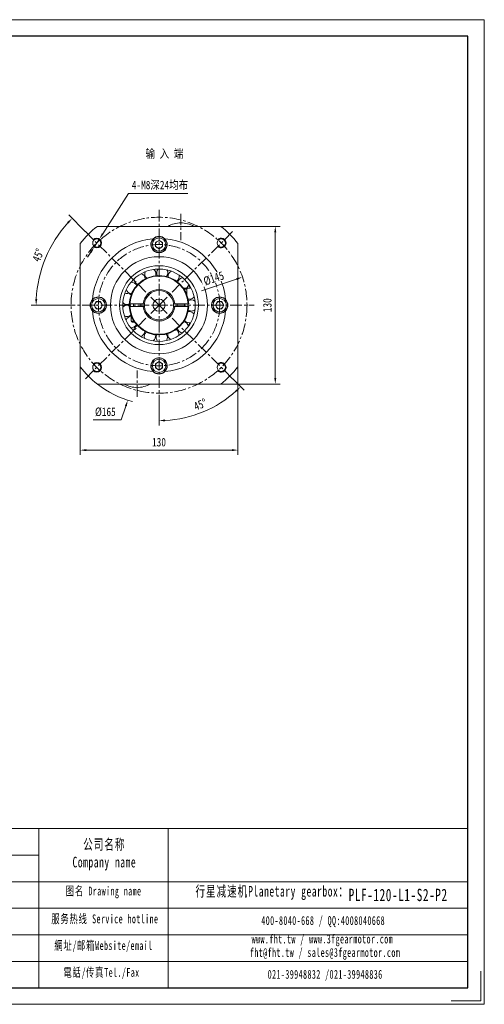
# Model space of a CAD drawing. Header units: millimetres. Extents: x -221 to 926, y -180 to 631.
# Tile 3 of 3: x 544 to 926, y -180 to 631. Entities that reach past the tile are written whole.
import ezdxf

# ---------------------------------------------------------------- set-up
doc = ezdxf.new("R2010")
doc.units = ezdxf.units.MM
doc.header["$LTSCALE"] = 1.5
doc.linetypes.add('CENTER', pattern=[10.16, 6.35, -1.27, 1.27, -1.27])
doc.layers.get('0').update_dxf_attribs({"lineweight": 18})
for name, color, linetype, lineweight in [('1轮廓实线层', 7, 'Continuous', 18), ('3中心线层', 1, 'CENTER', 18), ('7标注层', 4, 'Continuous', 18), ('SLD-0', 7, 'Continuous', 18), ('图框_外框线', 7, 'Continuous', 18)]:
    doc.layers.add(name, color=color, linetype=linetype, lineweight=lineweight)
doc.styles.add('PC_TEXTSTYLE', font='txt', dxfattribs={"width": 0.8})
doc.styles.add('TH_GBDIM', font='txt', dxfattribs={"width": 0.8})
doc.styles.add('标准', font='txt', dxfattribs={"width": 0.667})
doc.dimstyles.new('TH_GBDIM', dxfattribs={"dimscale": 2, "dimtxt": 3.5, "dimasz": 2.5, "dimexe": 2, "dimexo": 0, "dimgap": 1.5, "dimtad": 1, "dimdec": 1, "dimdsep": 46, "dimtxsty": 'TH_GBDIM', "dimcen": 2.5, "dimdle": 5, "dimclrd": 4, "dimclre": 4, "dimclrt": 3, "dimadec": 0, "dimazin": 2, "dimtfac": 0.714286, "dimtdec": 1, "dimtmove": 0, "dimatfit": 3, "dimfxl": 1, "dimtolj": 1, "dimarcsym": 0})

# ---------------------------------------------------------------- blocks, each defined once
blk = doc.blocks.new('*X17')
at = {"layer": '7标注层', "transparency": 16777216}
for points in [[(611.38, 455.28), (612.78, 454.39), (609.38, 450.62)], [(601.67, 440.12), (603.08, 439.22), (605.07, 443.88)]]:
    blk.add_hatch(color=4, dxfattribs=at).paths.add_polyline_path(points, flags=0)
at = {"layer": '7标注层', "color": 4, "transparency": 16777216}
for p, q in [((633.26, 487.94), (612.08, 454.83)), ((682.36, 487.94), (633.26, 487.94)), ((605.07, 443.88), (609.38, 450.62)), ((602.37, 439.67), (599.68, 435.46))]:
    blk.add_line(p, q, dxfattribs=at)
at = {"layer": '7标注层', "color": 3, "transparency": 16777216, "insert": (659.31, 494.71), "char_height": 7, "width": 94.2044, "attachment_point": 5, "style": 'TH_GBDIM'}
blk.add_mtext('4-M8深24均布', dxfattribs=at)
blk = doc.blocks.new('*X18')
at = {"layer": '7标注层', "transparency": 16777216}
for points in [[(753.43, 455.99), (755.09, 455.99), (754.26, 460.99)], [(753.43, 335.99), (755.09, 335.99), (754.26, 330.99)]]:
    blk.add_hatch(color=4, dxfattribs=at).paths.add_polyline_path(points, flags=0)
at = {"layer": '7标注层', "color": 4, "transparency": 16777216}
for p, q in [((709.3, 460.99), (758.26, 460.99)), ((754.26, 335.99), (754.26, 455.99)), ((709.3, 330.99), (758.26, 330.99))]:
    blk.add_line(p, q, dxfattribs=at)
at = {"layer": '7标注层', "color": 3, "transparency": 16777216, "insert": (747.76, 395.99), "char_height": 7, "width": 21.28, "attachment_point": 5, "rotation": 90, "style": 'TH_GBDIM'}
blk.add_mtext('130', dxfattribs=at)
blk = doc.blocks.new('*X19')
at = {"layer": '7标注层', "transparency": 16777216}
blk.add_hatch(color=4, dxfattribs=at).paths.add_polyline_path([(630.36, 313.13), (631.94, 312.61), (632.71, 317.62)], flags=0)
at = {"layer": '7标注层', "color": 4, "transparency": 16777216}
for p, q in [((658.49, 390.99), (658.49, 400.99)), ((653.49, 395.99), (663.49, 395.99)), ((627.4, 301.47), (631.15, 312.87)), ((604.14, 301.47), (627.4, 301.47))]:
    blk.add_line(p, q, dxfattribs=at)
blk.add_arc((658.49, 395.99), 82.5, 231.98772, 254.57158, dxfattribs=at)
at = {"layer": '7标注层', "color": 3, "transparency": 16777216, "insert": (614.27, 307.97), "char_height": 7, "width": 30.5511, "attachment_point": 5, "style": 'TH_GBDIM'}
blk.add_mtext('%%C165', dxfattribs=at)
blk = doc.blocks.new('*X20')
at = {"layer": '7标注层', "transparency": 16777216}
for points in [[(598.49, 277.34), (598.49, 275.68), (593.49, 276.51)], [(718.49, 277.34), (718.49, 275.68), (723.49, 276.51)]]:
    blk.add_hatch(color=4, dxfattribs=at).paths.add_polyline_path(points, flags=0)
at = {"layer": '7标注层', "color": 4, "transparency": 16777216}
for p, q in [((593.49, 345.18), (593.49, 272.51)), ((723.49, 345.18), (723.49, 272.51)), ((598.49, 276.51), (718.49, 276.51))]:
    blk.add_line(p, q, dxfattribs=at)
at = {"layer": '7标注层', "color": 3, "transparency": 16777216, "insert": (658.49, 283.01), "char_height": 7, "width": 21.28, "attachment_point": 5, "style": 'TH_GBDIM'}
blk.add_mtext('130', dxfattribs=at)
blk = doc.blocks.new('*X22')
at = {"transparency": 16777216}
for points in [[(582.84, 464.54), (584.05, 463.39), (586.89, 467.59)], [(558.19, 400.97), (556.52, 401.01), (557.23, 395.99)]]:
    blk.add_hatch(color=4, dxfattribs=at).paths.add_polyline_path(points, flags=0)
at = {"color": 4, "transparency": 16777216}
for p, q in [((597.69, 456.79), (584.06, 470.42)), ((579.99, 395.99), (553.23, 395.99))]:
    blk.add_line(p, q, dxfattribs=at)
blk.add_arc((658.49, 395.99), 101.26, 137.82949, 177.17051, dxfattribs=at)
at = {"color": 3, "transparency": 16777216, "insert": (558.94, 437.23), "char_height": 7, "width": 21.6051, "attachment_point": 5, "rotation": 67.5, "style": 'TH_GBDIM'}
blk.add_mtext('45%%D', dxfattribs=at)
blk = doc.blocks.new('*X29')
at = {"transparency": 16777216}
for points in [[(721.57, 325.87), (722.72, 324.66), (725.77, 328.71)], [(663.51, 300.14), (663.47, 301.81), (658.49, 300.84)]]:
    blk.add_hatch(color=4, dxfattribs=at).paths.add_polyline_path(points, flags=0)
at = {"color": 4, "transparency": 16777216}
for p, q in [((719.3, 335.18), (728.6, 325.88)), ((658.49, 317.49), (658.49, 296.84))]:
    blk.add_line(p, q, dxfattribs=at)
blk.add_arc((658.49, 395.99), 95.15, 273.01129, 311.98871, dxfattribs=at)
at = {"color": 3, "transparency": 16777216, "insert": (692.41, 314.09), "char_height": 7, "width": 25.1409, "attachment_point": 5, "rotation": 22.5, "style": 'TH_GBDIM'}
blk.add_mtext('45%%D', dxfattribs=at)
blk = doc.blocks.new('*X30')
at = {"layer": '7标注层', "transparency": 16777216}
blk.add_hatch(color=4, dxfattribs=at).paths.add_polyline_path([(722.19, 418.33), (722.72, 416.75), (727.19, 419.14)], flags=0)
at = {"layer": '7标注层', "color": 4, "transparency": 16777216}
blk.add_line((693.59, 407.81), (722.46, 417.54), dxfattribs=at)
at = {"layer": '7标注层', "color": 3, "transparency": 16777216, "insert": (703.58, 418.04), "char_height": 7, "width": 33.3477, "attachment_point": 5, "rotation": 18.6229, "style": 'TH_GBDIM'}
blk.add_mtext('%%C145', dxfattribs=at)

msp = doc.modelspace()

# ---------------------------------------------------------------- linework, layer by layer
at = {"color": 7, "linetype": 'Continuous', "lineweight": 15}
for p, q in [((709.297029, 460.988705), (607.685021, 460.988705)), ((593.491027, 446.794711), (593.491027, 345.182706)), ((655.491026, 447.720759), (658.491026, 449.45281)), ((655.491026, 444.256656), (655.491026, 447.720759)), ((658.491026, 449.45281), (661.491025, 447.720759)), ((661.491025, 447.720759), (661.491025, 444.256656)), ((723.491026, 345.182706), (723.491026, 446.794711)), ((658.491026, 442.524605), (655.491026, 444.256656)), ((661.491025, 444.256656), (658.491026, 442.524605)), ((678.596993, 409.988708), (680.741025, 409.988708)), ((681.491026, 409.238708), (679.098972, 409.238708)), ((681.491026, 409.238708), (681.491026, 404.42968)), ((605.026924, 395.988708), (606.758976, 398.988708)), ((606.758976, 398.988708), (610.223077, 398.988708)), ((610.223077, 398.988708), (611.955128, 395.988708)), ((635.821097, 405.620343), (635.964149, 405.621455)), ((705.026922, 395.988708), (706.758974, 398.988708)), ((706.758974, 398.988708), (710.223076, 398.988708)), ((710.223076, 398.988708), (711.955128, 395.988708)), ((606.758976, 392.988708), (605.026924, 395.988708)), ((610.223077, 392.988708), (606.758976, 392.988708)), ((611.955128, 395.988708), (610.223077, 392.988708)), ((645.529544, 396.988708), (634.511868, 396.988708)), ((634.511868, 394.988708), (645.529544, 394.988708)), ((637.491026, 396.988708), (637.491026, 394.988708)), ((643.491025, 396.988708), (643.491025, 394.988708)), ((682.470181, 396.988708), (671.452509, 396.988708)), ((671.452509, 394.988708), (682.470181, 394.988708)), ((673.491025, 396.988708), (673.491025, 394.988708)), ((679.491026, 396.988708), (679.491026, 394.988708)), ((706.758974, 392.988708), (705.026922, 395.988708)), ((710.223076, 392.988708), (706.758974, 392.988708)), ((711.955128, 395.988708), (710.223076, 392.988708)), ((635.491026, 387.547736), (635.491026, 382.738708)), ((635.491026, 382.738708), (637.883078, 382.738708)), ((638.385056, 381.988708), (636.241026, 381.988708)), ((635.085079, 377.490344), (635.604566, 377.457055)), ((655.491026, 347.720758), (658.491026, 349.452809)), ((658.491026, 349.452809), (661.491025, 347.720758)), ((655.491026, 344.256659), (655.491026, 347.720758)), ((658.491026, 342.524607), (655.491026, 344.256659)), ((661.491025, 344.256659), (658.491026, 342.524607)), ((661.491025, 347.720758), (661.491025, 344.256659)), ((607.685021, 330.988709), (709.297029, 330.988709))]:
    msp.add_line(p, q, dxfattribs=at)
for points in [[(682.483469, 400.949819), (682.815035, 400.887107), (683.472657, 400.835003)], [(634.843286, 395.042383), (634.826825, 395.647076), (634.845495, 396.988708)], [(682.136556, 396.988708), (682.147176, 395.283259), (682.136556, 394.988708)]]:
    msp.add_lwpolyline(points, dxfattribs=at)
for centre, radius in [((607.225784, 447.25395), 3.4), ((658.491026, 445.988708), 6.5), ((658.491026, 445.988708), 5.5), ((709.756267, 447.25395), 3.4), ((658.491026, 395.988708), 40), ((658.491026, 395.988708), 32.5), ((658.491026, 395.988708), 29.833333), ((608.491026, 395.988708), 6.5), ((608.491026, 395.988708), 5.5), ((658.491026, 395.988708), 5), ((708.491026, 395.988708), 6.5), ((708.491026, 395.988708), 5.5), ((658.491026, 345.988708), 6.5), ((658.491026, 345.988708), 5.5), ((607.225784, 344.723466), 3.4), ((709.756267, 344.723466), 3.4)]:
    msp.add_circle(centre, radius, dxfattribs=at)
for centre, radius, start, end in [((677.666449, 439.016356), 25, 92.694866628, 118.49075525), ((675.315602, 439.016356), 25, 61.50924475, 87.305133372), ((658.491026, 395.988708), 82.5, 128.012279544, 141.987720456), ((658.491026, 395.988708), 82.5, 38.012279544, 51.987720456), ((658.491026, 395.988708), 55, 94.955981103, 175.044018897), ((658.491026, 445.988708), 6.75, 134.742479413, 45.257520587), ((658.491026, 445.988708), 6.75, 45.257520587, 134.742479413), ((658.491026, 445.988708), 3, 120, 180), ((658.491026, 445.988708), 3, 60, 120), ((658.491026, 445.988708), 3, 0, 60), ((658.491026, 395.988708), 55, 4.955981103, 85.044018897), ((658.491026, 445.988708), 3, 180, 240), ((658.491026, 445.988708), 3, 240, 300), ((658.491026, 445.988708), 3, 300, 360), ((651.368564, 421.773065), 4.625, 157.224985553, 228.978849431), ((651.368564, 421.773065), 4.625, 341.904849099, 53.658712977), ((661.163912, 422.604834), 4.625, 136.048514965, 207.802378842), ((661.163912, 422.604834), 4.625, 320.728378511, 32.482242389), ((670.598272, 419.841949), 4.625, 114.872044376, 186.625908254), ((658.491026, 395.988708), 24.5, 2.339253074, 177.660746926), ((658.491026, 395.988708), 24, 2.388015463, 177.611984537), ((635.856655, 410.245206), 4.625, 24.257790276, 96.011654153), ((642.535144, 417.458975), 4.625, 178.401456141, 250.155320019), ((642.535144, 417.458975), 4.625, 3.081319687, 74.835183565), ((670.598272, 419.841949), 4.625, 299.551907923, 11.305771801), ((678.397481, 413.85755), 4.625, 93.695573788, 165.449437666), ((635.856655, 410.245206), 4.625, 199.577926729, 269.559496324), ((658.491026, 395.988708), 13, 4.411725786, 175.588274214), ((658.491026, 395.988708), 12, 4.780191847, 175.219808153), ((680.741026, 409.238708), 0.75, 0, 90), ((678.397481, 413.85755), 4.625, 302.818793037, 350.129301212), ((683.508213, 405.459866), 4.625, 72.5191032, 117.000318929), ((658.491026, 395.988708), 29.36, 28.548214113, 34.100190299), ((608.491026, 395.988708), 6.75, 135.257520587, 224.742479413), ((608.491026, 395.988708), 6.75, 224.742479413, 135.257520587), ((608.491026, 395.988708), 3, 90, 150), ((608.491026, 395.988708), 3, 30, 90), ((632.235062, 401.106019), 4.625, 220.754397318, 269.559496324), ((632.235062, 401.106019), 4.625, 45.434260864, 117.188124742), ((685.240235, 395.78305), 4.625, 51.342632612, 123.09649649), ((683.508213, 405.459866), 4.625, 269.559496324, 328.952830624), ((708.491026, 395.988708), 6.75, 44.742479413, 315.257520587), ((708.491026, 395.988708), 3, 90, 150), ((708.491026, 395.988708), 3, 30, 90), ((708.491026, 395.988708), 6.75, 315.257520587, 44.742479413), ((658.491026, 395.988708), 55, 184.955981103, 265.044018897), ((608.491026, 395.988708), 3, 150, 210), ((608.491026, 395.988708), 3, 210, 270), ((608.491026, 395.988708), 3, 270, 330), ((608.491026, 395.988708), 3, 330, 30), ((632.159483, 391.27571), 4.625, 54.529632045, 138.36459533), ((632.235062, 401.106019), 4.625, 269.559496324, 295.9672607), ((658.491026, 395.988708), 24.5, 182.339253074, 357.660746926), ((658.491026, 395.988708), 24, 182.388015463, 357.611984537), ((658.491026, 395.988708), 13, 184.411725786, 355.588274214), ((658.491026, 395.988708), 12, 175.219808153, 184.780191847), ((658.491026, 395.988708), 12, 184.780191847, 355.219808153), ((658.491026, 395.988708), 55, 274.955981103, 355.044018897), ((658.491026, 395.988708), 12, 355.219808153, 4.780191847), ((683.359628, 386.134008), 4.625, 30.166162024, 101.920025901), ((685.240235, 395.78305), 4.625, 236.022496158, 269.559496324), ((685.240235, 395.78305), 4.625, 269.559496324, 307.776360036), ((708.491026, 395.988708), 3, 150, 210), ((708.491026, 395.988708), 3, 210, 270), ((708.491026, 395.988708), 3, 270, 330), ((708.491026, 395.988708), 3, 330, 30), ((632.159483, 391.27571), 4.625, 241.930867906, 269.559496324), ((635.640124, 382.081918), 4.625, 91.847394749, 159.541065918), ((632.159483, 391.27571), 4.625, 269.559496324, 313.684731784), ((636.241026, 382.738708), 0.75, 180, 270), ((678.120379, 377.815899), 4.625, 8.989691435, 80.743555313), ((683.359628, 386.134008), 4.625, 214.84602557, 269.559496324), ((658.491026, 395.988708), 29.36, 325.018802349, 330.570778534), ((683.359628, 386.134008), 4.625, 269.559496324, 286.599889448), ((635.640124, 382.081918), 4.625, 269.559496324, 334.861202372), ((642.206907, 374.766315), 4.625, 108.963672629, 180.717536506), ((642.206907, 374.766315), 4.625, 284.283809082, 356.03767296), ((650.972949, 370.316914), 4.625, 130.140143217, 201.894007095), ((670.230076, 371.952128), 4.625, 347.813220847, 59.567084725), ((678.120379, 377.815899), 4.625, 193.669554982, 265.423418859), ((650.972949, 370.316914), 4.625, 305.460279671, 17.214143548), ((660.75435, 369.33463), 4.625, 151.316613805, 223.070477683), ((660.75435, 369.33463), 4.625, 326.636750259, 38.390614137), ((670.230076, 371.952128), 4.625, 172.493084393, 244.246948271), ((658.491026, 345.988708), 6.75, 314.742479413, 225.257520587), ((658.491026, 395.988708), 82.5, 218.012279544, 231.987720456), ((658.491026, 345.988708), 6.75, 225.257520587, 314.742479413), ((658.491026, 345.988708), 3, 120, 180), ((658.491026, 345.988708), 3, 180, 240), ((658.491026, 345.988708), 3, 60, 120), ((658.491026, 345.988708), 3, 240, 300), ((658.491026, 345.988708), 3, 0, 60), ((658.491026, 345.988708), 3, 300, 360), ((658.491026, 395.988708), 82.5, 308.012279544, 321.987720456), ((641.666449, 352.96106), 25, 241.50924475, 267.305133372), ((639.315602, 352.96106), 25, 272.694866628, 298.49075525)]:
    msp.add_arc(centre, radius, start, end, dxfattribs=at)
at = {"color": 4}
for centre, start, end in [((607.225784, 447.25395), 226.580773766, 135), ((709.756267, 447.25395), 222.742597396, 136.580773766), ((607.225784, 344.723466), 225, 133.419226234), ((709.756267, 344.723466), 223.419226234, 135)]:
    msp.add_arc(centre, 4, start, end, dxfattribs=at)
at = {"color": 7, "linetype": 'Continuous', "lineweight": 15}
for points in [[(634.511868, 396.988708), (634.011442, 396.988708)], [(634.011442, 394.988708), (634.511868, 394.988708)], [(645.529544, 394.988708), (646.532765, 394.988708)], [(671.452509, 396.988708), (670.449288, 396.988708)], [(682.970607, 396.988708), (682.470181, 396.988708)], [(682.470181, 394.988708), (682.970607, 394.988708)]]:
    msp.add_open_spline(points, degree=1, dxfattribs=at)
for points, knots in [([(646.532765, 396.988708), (646.270763, 396.988708), (645.936329, 396.988708), (645.601962, 396.988708), (645.529544, 396.988708)], [0, 0, 0, 0, 0.7859431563, 1.0032206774, 1.0032206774, 1.0032206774, 1.0032206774]), ([(670.449288, 394.988708), (670.71129, 394.988708), (671.045724, 394.988708), (671.380091, 394.988708), (671.452509, 394.988708)], [0, 0, 0, 0, 0.7859429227, 1.0032206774, 1.0032206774, 1.0032206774, 1.0032206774])]:
    msp.add_open_spline(points, degree=3, knots=knots, dxfattribs=at)
at = {"layer": '3中心线层'}
for p, q in [((658.491026, 474.488708), (658.491026, 317.488708)), ((676.491026, 471.425295), (676.491026, 449.708605)), ((658.491026, 395.988708), (597.685222, 456.794512)), ((658.491026, 395.988708), (719.296829, 456.794512)), ((579.991026, 395.988708), (736.991026, 395.988708)), ((658.491026, 395.988708), (597.685222, 335.182904)), ((658.491026, 395.988708), (719.296829, 335.182904)), ((640.491026, 320.552121), (640.491026, 342.268811))]:
    msp.add_line(p, q, dxfattribs=at)
for radius in [72.5, 50]:
    msp.add_circle((658.491026, 395.988708), radius, dxfattribs=at)
at = {"layer": '图框_外框线'}
for p, q in [((-120.006269, -35.51251), (912.816361, -35.51251)), ((559.438652, -35.51251), (559.438652, -166.699994)), ((666.080124, -35.51251), (666.080124, -166.699994)), ((-21.028883, -57.401193), (559.438652, -57.401193)), ((-120.006269, -79.289876), (912.816361, -79.289876)), ((-21.028883, -101.178559), (912.816361, -101.178559)), ((-21.028883, -123.067242), (912.816361, -123.067242)), ((-21.028883, -144.955924), (912.816361, -144.955924))]:
    msp.add_line(p, q, dxfattribs=at)
at = {"layer": '图框_外框线', "color": 3}
msp.add_lwpolyline([(923.748611, -153.034681), (923.748611, -177.632243), (899.151049, -177.632243)], dxfattribs=at)

# ---------------------------------------------------------------- texts
at = {"color": 3, "insert": (647.360527, 524.408406), "char_height": 7, "width": 63.46769795, "attachment_point": 1, "style": 'PC_TEXTSTYLE'}
msp.add_mtext('输 入 端', dxfattribs=at)
at = {"layer": 'SLD-0', "color": 1, "attachment_point": 2, "style": '标准'}
for s, insert, char_height, width in [('\\T1.1;公司名称\\PCompany name', (613.435745, -44.153739), 8.75547316, 113.35604023), ('\\T1.1;图名 Drawing name', (612.837268, -83.324744), 7.29622763, 93.30915208), ('\\T1.1;  行星减速机Planetary gearbox：', (747.347794, -82.76193), 8.75547316, 137.70293046), ('\\T1.1;\\pxt5;PLF-120-L1-S2-P2', (855.517918, -85.086548), 10.21471868, 74.33741032), ('\\T1.1;服务热线 Service hotline', (613.871923, -106.267583), 7.29622763, 103.95535938), ('\\T1.1;400-8040-668 / QQ:4008040668', (793.726696, -107.661724), 7.29622763, 212.4326535), ('\\T1.1;網址/邮箱Website/email', (612.735832, -128.249976), 7.29622763, 108.20774442), ('\\T1.1;www.fht.tw / www.3fgearmotor.com ', (793.053944, -122.858783), 7.29622763, 212.67179391), ('\\T1.1;\\pxt12;fht@fht.tw / sales@3fgearmotor.com ', (795.277542, -133.969007), 7.29622763, 212.67179391), ('\\T1.1;電話/传真Tel./Fax', (611.101151, -150.403756), 7.29622763, 109.50916644), ('\\T1.1;021-39948832 /021-39948836 ', (795.353835, -151.999021), 7.29622763, 162.39100269)]:
    msp.add_mtext(s, dxfattribs=dict(at, insert=insert, char_height=char_height, width=width))

# ---------------------------------------------------------------- dimensions: what is measured, and where the dimension line sits
for base, line1, line2, picture, middle in [((694.901743, 308.08546), ((658.491026, 474.488708), (658.491026, 317.488708)), ((658.491026, 395.988708), (719.296829, 335.182904)), '*X29', (692.414301, 314.090677)), ((564.94115, 434.738335), ((579.991026, 395.988708), (736.991026, 395.988708)), ((658.491026, 395.988708), (597.685222, 456.794512)), '*X22', (558.935933, 437.225778))]:
    dim = msp.add_angular_dim_2l(base=base, line1=line1, line2=line2, dimstyle='TH_GBDIM', override={"dimtad": 1, "dimtih": 0, "dimtoh": 0, "dimsah": 1, "dimtdec": 0, "dimtzin": 8})
    dim.commit()
    dim.dimension.update_dxf_attribs({"geometry": picture, "text_midpoint": middle})
at = {"layer": '7标注层'}
dim = msp.add_diameter_dim_2p(p1=(605.069533, 443.884887), p2=(609.382035, 450.623012), text='4-M8深24均布', dimstyle='TH_GBDIM', override={"dimtoh": 1, "dimdec": 0, "dimpost": '%%C<>', "dimsah": 1, "dimtzin": 0}, dxfattribs=at)
dim.commit()
dim.dimension.update_dxf_attribs({"geometry": '*X17', "text_midpoint": (633.263849, 487.937469), "dimtype": 163})
dim = msp.add_diameter_dim_2p(p1=(684.267406, 474.358525), p2=(632.714646, 317.618891), dimstyle='TH_GBDIM', override={"dimtih": 1, "dimtoh": 1, "dimdec": 5, "dimpost": '%%C<>', "dimsah": 1, "dimtofl": 0, "dimtzin": 0}, dxfattribs=at)
dim.commit()
dim.dimension.update_dxf_attribs({"geometry": '*X19', "text_midpoint": (629.541044, 307.969959), "dimtype": 163})
dim = msp.add_linear_dim(base=(754.261422, 460.988708), p1=(709.297029, 330.988708), p2=(709.297029, 460.988708), angle=90, dimstyle='TH_GBDIM', override={"dimdec": 5, "dimsah": 1, "dimtzin": 0}, dxfattribs=at)
dim.commit()
dim.dimension.update_dxf_attribs({"geometry": '*X18', "text_midpoint": (754.261422, 395.988708), "dimtype": 160})
dim = msp.add_linear_dim(base=(723.491024, 276.509301), p1=(593.491026, 345.182704), p2=(723.491024, 345.182704), dimstyle='TH_GBDIM', override={"dimdec": 5, "dimsah": 1, "dimtzin": 0}, dxfattribs=at)
dim.commit()
dim.dimension.update_dxf_attribs({"geometry": '*X20', "text_midpoint": (658.491025, 276.509301), "dimtype": 160})

# ---------------------------------------------------------------- next in the draw order: wipeouts: each hides what was drawn before it
msp.add_wipeout([(695.218913, 411.109006), (692.728076, 418.500605), (711.933597, 424.972523), (714.424434, 417.580924)]).dxf.layer = '1轮廓实线层'

# ---------------------------------------------------------------- next in the draw order: linework, layer by layer
at = {"layer": '图框_外框线', "color": 3}
msp.add_lwpolyline([(-221.404552, -180.365306), (926.481673, -180.365306), (926.481673, 631.354239), (-221.404552, 631.354239)], close=True, dxfattribs=at)
at = {"layer": '图框_外框线', "color": 3, "lineweight": 25}
msp.add_lwpolyline([(-153.077991, -166.699994), (912.816361, -166.699994), (912.816361, 617.688927), (-153.077991, 617.688927)], close=True, dxfattribs=at)

# ---------------------------------------------------------------- next in the draw order: dimensions: what is measured, and where the dimension line sits
at = {"layer": '7标注层'}
dim = msp.add_diameter_dim_2p(p1=(589.787063, 372.836698), p2=(727.194988, 419.140718), dimstyle='TH_GBDIM', override={"dimpost": '%%C<>', "dimsah": 1, "dimtzin": 0}, dxfattribs=at)
dim.commit()
dim.dimension.update_dxf_attribs({"geometry": '*X30', "text_midpoint": (705.651952, 411.881099), "dimtype": 163})

doc.saveas('drawing.dxf')
